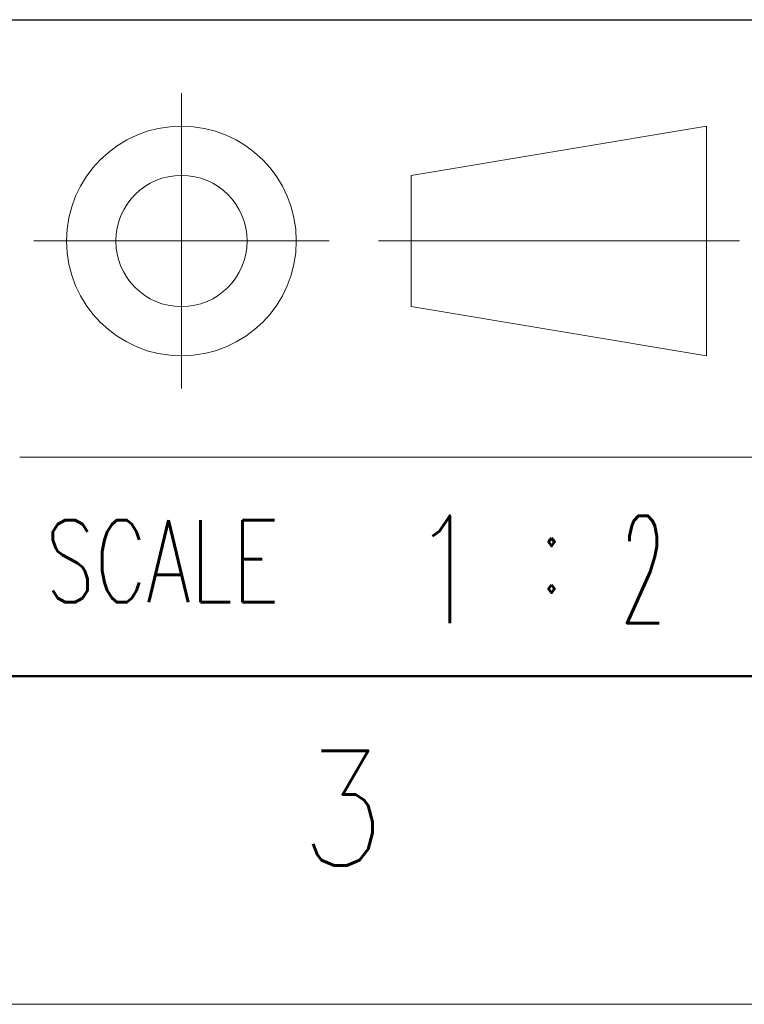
# Model space of a CAD drawing. Header units: millimetres. Extents: x 0 to 840, y 0 to 594.
# Tile 2 of 139: x 250 to 294, y 0 to 60. Entities that reach past the tile are written whole.
import ezdxf

# ---------------------------------------------------------------- set-up
doc = ezdxf.new("R2010")
doc.units = ezdxf.units.MM
doc.header["$LTSCALE"] = 0.36378
doc.layers.add('NoLayerName_001', color=7, linetype='Continuous')
doc.styles.get("Standard").update_dxf_attribs({"font": 'txt', "bigfont": 'extfont2'})

# ---------------------------------------------------------------- blocks, each defined once
blk = doc.blocks.new('JZB_0004')
at = {"layer": 'NoLayerName_001', "color": 3, "lineweight": 13, "char_height": 3.27, "attachment_point": 5}
for s, insert in [('\\A1;\\W0.5000;2', (6.818, 1.635)), ('\\A1;\\W0.7500;1', (0.818, 1.635))]:
    blk.add_mtext(s, dxfattribs=dict(at, insert=insert))

msp = doc.modelspace()

# ---------------------------------------------------------------- linework, layer by layer
at = {"layer": 'NoLayerName_001', "color": 7, "linetype": 'Continuous', "lineweight": 25}
msp.add_line((50, 60), (820, 60), dxfattribs=at)
at = {"layer": 'NoLayerName_001', "color": 2, "linetype": 'Continuous', "lineweight": 13}
for p, q in [((259.8601, 55.5222), (259.8601, 37.5222)), ((291.8641, 53.5154), (273.8641, 50.5154)), ((291.8641, 39.5154), (291.8641, 53.5154)), ((273.8641, 50.5154), (273.8641, 42.5154)), ((250.8701, 46.5154), (268.8701, 46.5154)), ((271.8641, 46.5154), (293.8641, 46.5154)), ((273.8641, 42.5154), (291.8641, 39.5154)), ((295, 33.3334), (250, 33.3334))]:
    msp.add_line(p, q, dxfattribs=at)
at = {"layer": 'NoLayerName_001', "color": 7, "linetype": 'Continuous', "lineweight": 50}
msp.add_line((820, 20), (50, 20), dxfattribs=at)
at = {"layer": 'NoLayerName_001', "color": 7, "linetype": 'Continuous', "lineweight": 13}
msp.add_line((840, 0), (0, 0), dxfattribs=at)
at = {"layer": 'NoLayerName_001', "color": 2, "linetype": 'Continuous', "lineweight": 13}
for radius in [7, 4]:
    msp.add_circle((259.8601, 46.5154), radius, dxfattribs=at)

# ---------------------------------------------------------------- block references
at = {"layer": 'NoLayerName_001', "xscale": 2, "yscale": 2, "zscale": 2}
msp.add_blockref('JZB_0004', (274.365, 23.23), dxfattribs=at)

# ---------------------------------------------------------------- texts
at = {"layer": 'NoLayerName_001', "color": 2, "lineweight": 13, "attachment_point": 7}
for s, insert, char_height in [('\\A1;\\W0.7000;SCALE', (251.5782, 24.5033), 5), ('\\A1;\\W0.8600;:', (281.5, 25.0798), 5), ('\\A1;\\W0.8600;3', (267.1085, 8.4521), 7)]:
    msp.add_mtext(s, dxfattribs=dict(at, insert=insert, char_height=char_height))

doc.saveas('drawing.dxf')
